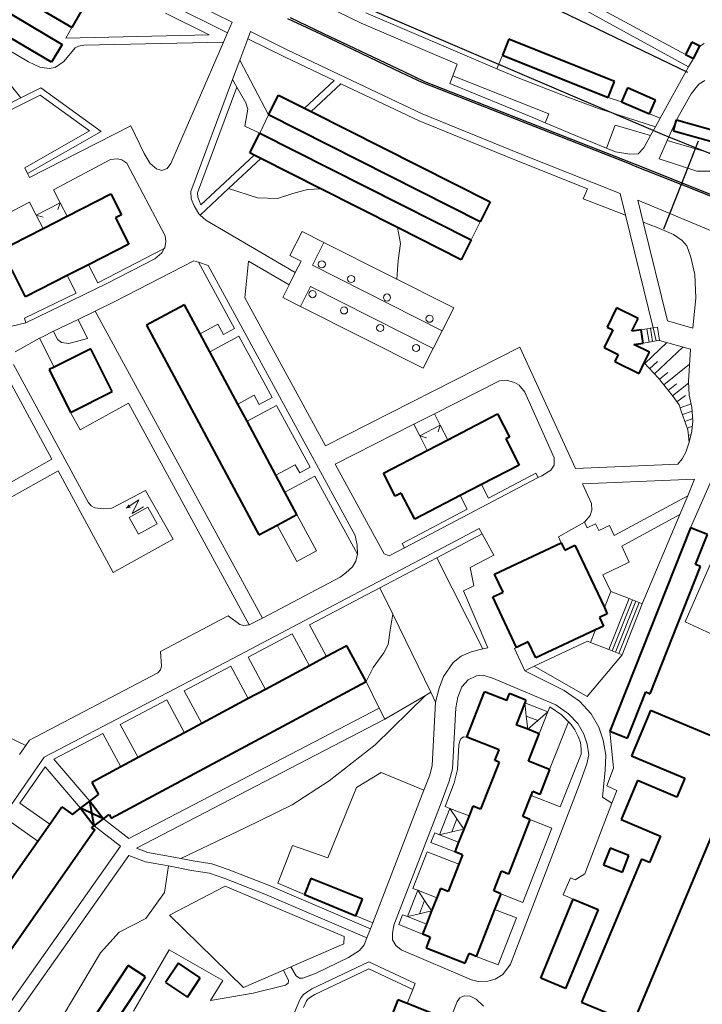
# Model space of a CAD drawing. Extents: x 13 to 4138, y -4831 to -1000.
# Tile 5 of 99: x 1102 to 1293, y -3826 to -3550. Entities that reach past the tile are written whole.
import ezdxf

# ---------------------------------------------------------------- set-up
doc = ezdxf.new("R2010")
doc.units = 0
doc.header["$MEASUREMENT"] = 0
for name, color, linetype in [('11', 7, 'CONTINUOUS'), ('16', 7, 'CONTINUOUS'), ('24', 7, 'CONTINUOUS'), ('25', 7, 'CONTINUOUS'), ('37', 7, 'CONTINUOUS'), ('40', 7, 'CONTINUOUS'), ('6', 7, 'CONTINUOUS'), ('7', 7, 'CONTINUOUS'), ('ГРАНИЦА_РАЙОНА', 5, 'CONTINUOUS'), ('ПЕШЕХОДНЫЕ_ДОРОЖКИ', 3, 'CONTINUOUS'), ('ПЕШЕХОДНЫЕ_ПЕРЕХОДЫ', 1, 'CONTINUOUS'), ('ТРОТУАРЫ', 7, 'CONTINUOUS')]:
    doc.layers.add(name, color=color, linetype=linetype)

msp = doc.modelspace()

# ---------------------------------------------------------------- linework, layer by layer
at = {"layer": '11', "color": 253, "linetype": 'Continuous', "lineweight": 0}
for p, q in [((1101.96, -3571.73), (1107.56, -3568.91)), ((1107.56, -3568.91), (1124.51, -3581.2)), ((1084.19, -3580.68), (1101.96, -3571.73)), ((1124.51, -3581.2), (1103.88, -3592.99)), ((1230.81, -3606.53), (1228.35, -3611.6)), ((1177.45, -3616.01), (1180.88, -3609.22)), ((1180.88, -3609.22), (1187.01, -3612.3)), ((1180.6, -3617.59), (1177.45, -3616.01)), ((1178.99, -3620.78), (1180.6, -3617.59)), ((1177.28, -3624.18), (1178.99, -3620.78)), ((1175.49, -3627.75), (1177.28, -3624.18)), ((1180.45, -3630.25), (1175.49, -3627.75)), ((1220.19, -3637.06), (1217.69, -3642.03)), ((1289.8, -3692.34), (1296.4, -3677.44)), ((1276.33, -3713.67), (1286.84, -3688.61)), ((1202.72, -3709.17), (1218.72, -3700.73)), ((1218.72, -3700.73), (1231.59, -3726.32)), ((1206.32, -3716.56), (1202.72, -3709.17)), ((1216.98, -3738.45), (1206.32, -3716.56)), ((1228.29, -3727.13), (1225.53, -3728.36)), ((1231.59, -3726.32), (1228.29, -3727.13)), ((1223.31, -3730.08), (1220.55, -3734.04)), ((1225.53, -3728.36), (1223.31, -3730.08)), ((1260.86, -3739.65), (1270.67, -3727.98)), ((1245.98, -3731.18), (1260.86, -3739.65)), ((1220.55, -3734.04), (1219.34, -3737.34)), ((1218.34, -3741.25), (1216.98, -3738.45)), ((1219.34, -3737.34), (1218.34, -3741.25)), ((1250.36, -3742.54), (1249.79, -3743.99)), ((1253.69, -3744.82), (1250.36, -3742.54)), ((1255.59, -3746.75), (1253.69, -3744.82)), ((1256.34, -3747.51), (1255.59, -3746.75)), ((1257.44, -3748.97), (1256.34, -3747.51)), ((1258.36, -3750.89), (1257.44, -3748.97)), ((1268.21, -3759.75), (1267.24, -3749.35)), ((1258.95, -3752.56), (1258.36, -3750.89)), ((1259.22, -3754.29), (1258.95, -3752.56)), ((1259.13, -3755.81), (1259.22, -3754.29)), ((1259.13, -3755.81), (1253.31, -3770.61)), ((1266.4, -3764.73), (1268.21, -3759.75)), ((1196.14, -3765.13), (1203.06, -3760.94)), ((1203.06, -3760.94), (1215.08, -3765.88)), ((1188.09, -3784.86), (1196.14, -3765.13)), ((1215.08, -3765.88), (1200.72, -3803.08)), ((1269.18, -3765.98), (1266.4, -3764.73)), ((1267.8, -3769.57), (1269.18, -3765.98)), ((1253.31, -3770.61), (1245.16, -3767.4)), ((1260.17, -3789.39), (1267.8, -3769.57)), ((1250.98, -3776.54), (1244.82, -3774.11)), ((1242.79, -3797.38), (1250.98, -3776.54)), ((1174.05, -3792.03), (1178.18, -3781.4)), ((1178.18, -3781.4), (1188.09, -3784.86)), ((1257.53, -3791.05), (1260.17, -3789.39)), ((1143.7, -3801.01), (1159.27, -3792.84)), ((1159.27, -3792.84), (1192.7, -3806.99)), ((1181.57, -3795.14), (1174.05, -3792.03)), ((1236.63, -3794.95), (1242.79, -3797.38)), ((1241.06, -3801.76), (1234.9, -3799.34)), ((1164.46, -3821.24), (1143.7, -3801.01)), ((1200.72, -3803.08), (1196, -3801.12)), ((1235.88, -3814.94), (1241.06, -3801.76)), ((1192.7, -3806.99), (1192.6, -3808.99)), ((1192.6, -3808.99), (1177.74, -3815.45)), ((1229.72, -3812.52), (1235.88, -3814.94)), ((1177.74, -3815.45), (1175.65, -3816.37)), ((1175.65, -3816.37), (1164.46, -3821.24))]:
    msp.add_line(p, q, dxfattribs=at)
at = {"layer": '16', "color": 253, "linetype": 'Continuous', "lineweight": 0}
for p, q in [((1135.1, -3684.53), (1131.51, -3686.87)), ((1133.19, -3688.33), (1135.1, -3684.53)), ((1137.6, -3686.54), (1132.37, -3689.49)), ((1136.43, -3686.48), (1133.19, -3688.33)), ((1140.22, -3691.19), (1137.6, -3686.54)), ((1132.37, -3689.49), (1135, -3694.14)), ((1135, -3694.14), (1140.22, -3691.19))]:
    msp.add_line(p, q, dxfattribs=at)
msp.add_solid([(1131.51, -3686.87), (1132.83, -3686.65), (1132.26, -3685.73)], dxfattribs=at)
at = {"layer": '24', "color": 253, "linetype": 'Continuous', "lineweight": 0}
for p, q in [((1145.28, -3542.62), (1161.25, -3550.57)), ((1183.97, -3544.14), (1197.46, -3550.85)), ((1260.53, -3544.56), (1288.43, -3559.56)), ((1142.54, -3547.98), (1154.82, -3554.09)), ((1143.81, -3545.49), (1159.97, -3553.52)), ((1198.8, -3547.96), (1235.52, -3563.63)), ((1259.45, -3546.71), (1289.33, -3563.05)), ((1161.25, -3550.57), (1159.97, -3553.52)), ((1197.46, -3550.85), (1224.41, -3562.36)), ((1116.25, -3552.07), (1114.6, -3554.99)), ((1159.97, -3553.52), (1158.83, -3556.13)), ((1166.42, -3553.14), (1165.67, -3555.17)), ((1166.42, -3553.14), (1176.9, -3558.35)), ((1095.15, -3556.33), (1104.14, -3561.62)), ((1114.6, -3554.99), (1154.82, -3554.09)), ((1119.66, -3557.01), (1158.83, -3556.13)), ((1158.83, -3556.13), (1144.05, -3590.19)), ((1165.67, -3555.17), (1163.41, -3561.22)), ((1165.67, -3555.17), (1175.96, -3560.28)), ((1114.04, -3561.54), (1117.23, -3557.77)), ((1117.23, -3557.77), (1118.15, -3557.26)), ((1118.15, -3557.26), (1119.66, -3557.01)), ((1176.9, -3558.35), (1214.57, -3576.23)), ((1293.69, -3556.52), (1292.44, -3557.27)), ((1104.14, -3561.62), (1107.33, -3563.13)), ((1111.61, -3563.22), (1114.04, -3561.54)), ((1163.41, -3561.22), (1161.4, -3566.62)), ((1163.41, -3561.22), (1171.47, -3576.57)), ((1175.96, -3560.28), (1189.88, -3566.89)), ((1237.08, -3559.76), (1235.52, -3563.63)), ((1290.64, -3560.71), (1289.33, -3563.05)), ((1107.33, -3563.13), (1109.93, -3563.55)), ((1109.93, -3563.55), (1111.61, -3563.22)), ((1223.16, -3565.62), (1224.41, -3562.36)), ((1235.52, -3563.63), (1241.51, -3566.19)), ((1289.33, -3563.05), (1281.35, -3577.48)), ((1161.4, -3566.62), (1149.7, -3598.06)), ((1161.4, -3566.62), (1162.61, -3568.74)), ((1189.88, -3566.89), (1181.55, -3574.65)), ((1222.35, -3567.73), (1223.16, -3565.62)), ((1223.16, -3565.62), (1250.12, -3576.29)), ((1241.51, -3566.19), (1255.39, -3571.56)), ((1293.87, -3566.87), (1292.17, -3567.95)), ((1162.61, -3568.74), (1151.59, -3598.36)), ((1162.61, -3568.74), (1165.15, -3573.18)), ((1191.79, -3567.8), (1183.41, -3575.6)), ((1191.79, -3567.8), (1213.7, -3578.2)), ((1245.6, -3577.26), (1222.35, -3567.73)), ((1292.17, -3567.95), (1290.02, -3570.64)), ((1086.51, -3581.5), (1107.39, -3570.98)), ((1107.39, -3570.98), (1121.25, -3581.03)), ((1255.39, -3571.56), (1264.05, -3574.76)), ((1266.74, -3571.68), (1270.45, -3572.84)), ((1290.02, -3570.64), (1285.91, -3577.96)), ((1165.69, -3574.89), (1164.79, -3579.66)), ((1165.15, -3573.18), (1165.69, -3574.89)), ((1264.05, -3574.76), (1280.04, -3579.86)), ((1169.01, -3581.63), (1171.47, -3576.57)), ((1213.7, -3578.2), (1240.6, -3589.18)), ((1214.57, -3576.23), (1241.4, -3587.19)), ((1249.08, -3578.74), (1245.6, -3577.26)), ((1249.08, -3578.74), (1250.12, -3576.29)), ((1278.31, -3576.26), (1281.35, -3577.48)), ((1281.35, -3577.48), (1280.04, -3579.86)), ((1285.91, -3577.96), (1283.34, -3583.7)), ((1121.25, -3581.03), (1103.08, -3591.41)), ((1132.81, -3579.64), (1104.44, -3594.09)), ((1136.6, -3587.35), (1132.81, -3579.64)), ((1164.79, -3579.66), (1169.01, -3581.63)), ((1258.68, -3582.81), (1249.08, -3578.74)), ((1268.75, -3579.43), (1266.31, -3585.91)), ((1268.75, -3579.43), (1278.66, -3582.34)), ((1280.04, -3579.86), (1278.66, -3582.34)), ((1266.31, -3585.91), (1258.68, -3582.81)), ((1278.66, -3582.34), (1276.75, -3585.8)), ((1283.34, -3583.7), (1281.03, -3588.86)), ((1283.34, -3583.7), (1304.31, -3589.85)), ((1268.78, -3586.92), (1266.31, -3585.91)), ((1276.75, -3585.8), (1275.12, -3587.43)), ((1111.16, -3597.56), (1127.17, -3589.02)), ((1127.17, -3589.02), (1129.02, -3588.88)), ((1129.02, -3588.88), (1130.32, -3589.16)), ((1130.32, -3589.16), (1131.68, -3590.11)), ((1138.29, -3590.13), (1136.6, -3587.35)), ((1167.41, -3587.82), (1152.49, -3601.72)), ((1169.28, -3588.76), (1160.25, -3597.18)), ((1240.6, -3589.18), (1260.99, -3597.26)), ((1241.4, -3587.19), (1270.11, -3598.56)), ((1272.81, -3587.6), (1268.78, -3586.92)), ((1275.12, -3587.43), (1272.81, -3587.6)), ((1281.03, -3588.86), (1291.66, -3592.29)), ((1103.08, -3591.41), (1103.88, -3592.99)), ((1131.68, -3590.11), (1142.49, -3610.47)), ((1140.02, -3591.64), (1138.29, -3590.13)), ((1141.54, -3592.11), (1140.02, -3591.64)), ((1143.01, -3591.6), (1141.54, -3592.11)), ((1144.05, -3590.19), (1143.01, -3591.6)), ((1291.66, -3592.29), (1296.73, -3592.29)), ((1103.88, -3592.99), (1104.44, -3594.09)), ((1111.16, -3597.56), (1113.03, -3601.22)), ((1160.25, -3597.18), (1152.25, -3604.63)), ((1259.74, -3600.1), (1260.99, -3597.26)), ((1149.7, -3598.06), (1149.79, -3600.07)), ((1149.79, -3600.07), (1150.59, -3602.02)), ((1151.59, -3598.36), (1151.65, -3599.66)), ((1151.65, -3599.66), (1152.49, -3601.72)), ((1271.62, -3604.7), (1259.74, -3600.1)), ((1270.11, -3598.56), (1271.62, -3604.7)), ((1275.06, -3600.45), (1276.58, -3606.61)), ((1275.06, -3600.45), (1314.36, -3616.81)), ((1104.44, -3600.99), (1093.93, -3606.51)), ((1104.44, -3600.99), (1106.3, -3604.65)), ((1150.59, -3602.02), (1151.92, -3604.33)), ((1151.92, -3604.33), (1152.25, -3604.63)), ((1152.25, -3604.63), (1153.88, -3606.11)), ((1153.88, -3606.11), (1178.99, -3620.78)), ((1271.62, -3604.7), (1279.38, -3636.24)), ((1276.58, -3606.61), (1283.39, -3634.28)), ((1280.48, -3608.12), (1276.58, -3606.61)), ((1285.05, -3610.05), (1280.48, -3608.12)), ((1142.49, -3610.47), (1142.7, -3612.04)), ((1287.49, -3611.78), (1285.05, -3610.05)), ((1142.23, -3614.03), (1123.55, -3623.63)), ((1142.23, -3614.03), (1141.54, -3615.25)), ((1142.36, -3613.81), (1142.23, -3614.03)), ((1142.7, -3612.04), (1142.36, -3613.81)), ((1288.81, -3613.3), (1287.49, -3611.78)), ((1289.93, -3616.45), (1288.81, -3613.3)), ((1139.62, -3616.89), (1126.08, -3623.85)), ((1141.54, -3615.25), (1139.62, -3616.89)), ((1291.05, -3621.32), (1289.93, -3616.45)), ((1123.55, -3623.63), (1120.98, -3618.58)), ((1150.55, -3617.47), (1128.54, -3628.79)), ((1151.83, -3617.89), (1150.55, -3617.47)), ((1151.83, -3617.89), (1161.96, -3636.46)), ((1154.54, -3618.75), (1151.83, -3617.89)), ((1154.54, -3618.75), (1195.81, -3694.48)), ((1165.88, -3617.52), (1164.81, -3627.89)), ((1165.88, -3617.52), (1177.28, -3624.18)), ((1117.5, -3626.52), (1115.01, -3621.62)), ((1291.36, -3627.81), (1291.05, -3621.32)), ((1126.08, -3623.85), (1103.43, -3634.85)), ((1117.5, -3626.52), (1102.98, -3633.57)), ((1164.81, -3627.89), (1187.41, -3669.38)), ((1290.5, -3636.31), (1291.36, -3627.81)), ((1128.54, -3628.79), (1122.82, -3631.57)), ((1103.43, -3634.85), (1102.98, -3633.57)), ((1122.82, -3631.57), (1118.05, -3633.89)), ((1122.82, -3631.57), (1169.74, -3717.64)), ((1103.43, -3634.85), (1099.12, -3635.88)), ((1118.05, -3633.89), (1111.14, -3637.24)), ((1120.66, -3639.27), (1118.05, -3633.89)), ((1157.28, -3635.23), (1152.27, -3637.91)), ((1158.83, -3638.13), (1157.28, -3635.23)), ((1161.96, -3636.46), (1158.83, -3638.13)), ((1283.39, -3634.28), (1290.5, -3636.31)), ((1107.27, -3639.18), (1100.41, -3643.03)), ((1108.06, -3638.74), (1107.27, -3639.18)), ((1107.27, -3639.18), (1111.32, -3647.28)), ((1111.14, -3637.24), (1108.06, -3638.74)), ((1112.27, -3639.57), (1111.14, -3637.24)), ((1115.48, -3640.61), (1120.66, -3639.27)), ((1163.14, -3638.63), (1154.99, -3642.99)), ((1163.14, -3638.63), (1172.51, -3655.81)), ((1112.27, -3639.57), (1113.4, -3640.36)), ((1113.4, -3640.36), (1115.48, -3640.61)), ((1187.41, -3669.38), (1241.94, -3641.7)), ((1241.94, -3641.7), (1257.56, -3675.7)), ((1281.18, -3639.79), (1289.85, -3642.27)), ((1289.31, -3651.28), (1289.85, -3642.27)), ((1095.39, -3644.91), (1110.7, -3673.11)), ((1099.95, -3646.57), (1120.9, -3685.16)), ((1217.99, -3660.38), (1236.27, -3651.09)), ((1236.27, -3651.09), (1238.27, -3650.91)), ((1238.27, -3650.91), (1240.46, -3651.57)), ((1240.46, -3651.57), (1241.79, -3652.33)), ((1241.79, -3652.33), (1243.41, -3654.33)), ((1289.44, -3655.14), (1289.31, -3651.28)), ((1167.49, -3655.16), (1162.85, -3657.65)), ((1168.88, -3657.76), (1167.49, -3655.16)), ((1172.51, -3655.81), (1168.88, -3657.76)), ((1243.41, -3654.33), (1251.6, -3672.68)), ((1290.25, -3658.52), (1289.44, -3655.14)), ((1118.61, -3664.82), (1132.19, -3657.41)), ((1132.19, -3657.41), (1166.07, -3719.58)), ((1173.71, -3658.03), (1165.44, -3662.47)), ((1173.71, -3658.03), (1183.15, -3675.34)), ((1290.53, -3662.31), (1290.25, -3658.52)), ((1115.96, -3659.96), (1118.61, -3664.82)), ((1212.21, -3663.31), (1217.99, -3660.38)), ((1217.99, -3660.38), (1219.64, -3663.57)), ((1190.2, -3674.48), (1212.21, -3663.31)), ((1212.21, -3663.31), (1213.89, -3666.55)), ((1290.25, -3665.28), (1290.53, -3662.31)), ((1289.51, -3668.33), (1290.25, -3665.28)), ((1288.56, -3671.1), (1289.51, -3668.33)), ((1287.54, -3673), (1288.56, -3671.1)), ((1110.7, -3673.11), (1032.88, -3716.63)), ((1178.99, -3674.64), (1173.54, -3677.57)), ((1180.21, -3676.92), (1178.99, -3674.64)), ((1190.2, -3674.48), (1203.88, -3699.6)), ((1251.6, -3674.77), (1250.65, -3676.2)), ((1251.6, -3672.68), (1251.6, -3674.77)), ((1286.3, -3674.5), (1257.56, -3675.7)), ((1286.3, -3674.5), (1287.54, -3673)), ((1112.48, -3676.39), (1034.27, -3720.14)), ((1112.48, -3676.39), (1127.93, -3704.86)), ((1184.5, -3677.83), (1176.09, -3682.34)), ((1183.15, -3675.34), (1180.21, -3676.92)), ((1184.5, -3677.83), (1196.42, -3699.7)), ((1246.5, -3677.04), (1233.16, -3684.03)), ((1247.14, -3678.26), (1246.5, -3677.04)), ((1248.17, -3677.72), (1247.14, -3678.26)), ((1250.65, -3676.2), (1248.17, -3677.72)), ((1247.14, -3678.26), (1209.57, -3697.93)), ((1233.16, -3684.03), (1231.19, -3680.24)), ((1291, -3678.69), (1259.54, -3680)), ((1259.54, -3680), (1262.08, -3685.52)), ((1289.05, -3683.33), (1291, -3678.69)), ((1136.97, -3681.84), (1127.52, -3686.81)), ((1144.68, -3695.5), (1136.97, -3681.84)), ((1227.24, -3687.12), (1225.26, -3683.31)), ((1268.43, -3694.52), (1289.05, -3683.33)), ((1286.84, -3688.61), (1289.05, -3683.33)), ((1121.71, -3686.14), (1120.9, -3685.16)), ((1122.71, -3686.72), (1121.71, -3686.14)), ((1262.08, -3685.52), (1262.17, -3687.39)), ((1125.19, -3687.05), (1122.71, -3686.72)), ((1127.52, -3686.81), (1125.19, -3687.05)), ((1184.94, -3698.84), (1179.45, -3688.6)), ((1227.24, -3687.12), (1208.93, -3696.71)), ((1261.73, -3688.91), (1260.14, -3690.74)), ((1262.17, -3687.39), (1261.73, -3688.91)), ((1270.54, -3697.45), (1286.84, -3688.61)), ((1173.92, -3691.56), (1179.41, -3701.81)), ((1260.14, -3690.74), (1252.81, -3694.89)), ((1260.14, -3690.74), (1260.88, -3692.32)), ((1260.88, -3692.32), (1263.22, -3691.22)), ((1263.22, -3691.22), (1264.11, -3693.11)), ((1264.11, -3693.11), (1267.1, -3691.7)), ((1267.1, -3691.7), (1268.43, -3694.52)), ((1288.35, -3718.75), (1300.92, -3689.74)), ((1230.57, -3692.53), (1161.42, -3728.97)), ((1196.38, -3697.21), (1195.81, -3694.48)), ((1231.4, -3694.05), (1218.72, -3700.73)), ((1230.57, -3692.53), (1231.4, -3694.05)), ((1231.4, -3694.05), (1234.67, -3700.02)), ((1127.93, -3704.86), (1144.68, -3695.5)), ((1196.42, -3699.7), (1196.38, -3697.21)), ((1209.57, -3697.93), (1208.93, -3696.71)), ((1252.81, -3694.89), (1253.59, -3696.54)), ((1179.41, -3701.81), (1184.94, -3698.84)), ((1195.96, -3701.72), (1196.42, -3699.7)), ((1205.32, -3700.16), (1203.88, -3699.6)), ((1209.57, -3697.93), (1205.32, -3700.16)), ((1234.67, -3700.02), (1228.01, -3703.44)), ((1270.54, -3697.45), (1272.68, -3702.01)), ((1195, -3703.28), (1195.96, -3701.72)), ((1272.68, -3702.01), (1265.29, -3705.49)), ((1191.57, -3706.14), (1193.13, -3705)), ((1193.13, -3705), (1195, -3703.28)), ((1228.01, -3703.44), (1229.05, -3708.58)), ((1267.49, -3710.18), (1265.29, -3705.49)), ((1191.57, -3706.14), (1169.74, -3717.64)), ((1202.72, -3709.17), (1182.99, -3719.56)), ((1229.05, -3708.58), (1226.2, -3710.01)), ((1226.2, -3710.01), (1232.96, -3725.98)), ((1156.24, -3719.11), (1141.16, -3727.01)), ((1160.13, -3717.06), (1156.24, -3719.11)), ((1160.13, -3717.06), (1163.4, -3719.48)), ((1169.74, -3717.64), (1166.07, -3719.58)), ((1299.72, -3723.95), (1288.35, -3718.75)), ((1103.35, -3753.41), (1034.27, -3720.14)), ((1163.4, -3719.48), (1164.55, -3719.71)), ((1164.55, -3719.71), (1166.07, -3719.58)), ((1178.15, -3722.11), (1165.78, -3728.64)), ((1178.15, -3722.11), (1182.93, -3731.04)), ((1182.99, -3719.56), (1187.76, -3728.45)), ((1260.94, -3724.13), (1245.98, -3731.18)), ((1261.83, -3724.48), (1260.94, -3724.13)), ((1141.16, -3727.01), (1141.49, -3731.16)), ((1232.96, -3725.98), (1231.59, -3726.32)), ((1240.43, -3726.16), (1241.06, -3725.87)), ((1243.37, -3732.41), (1240.43, -3726.16)), ((1161.42, -3728.97), (1108.58, -3756.66)), ((1165.78, -3728.64), (1170.6, -3737.64)), ((1140.42, -3733.04), (1104.4, -3751.91)), ((1141.2, -3732.2), (1140.42, -3733.04)), ((1141.49, -3731.16), (1141.2, -3732.2)), ((1160.93, -3731.18), (1147.81, -3738.06)), ((1160.93, -3731.18), (1165.78, -3740.23)), ((1245.98, -3731.18), (1243.37, -3732.41)), ((1243.37, -3732.41), (1254.37, -3737.94)), ((1225.69, -3736.95), (1227.44, -3734.98)), ((1227.44, -3734.98), (1229.82, -3733.84)), ((1229.82, -3733.84), (1231.73, -3733.65)), ((1231.73, -3733.65), (1234.58, -3734.6)), ((1234.58, -3734.6), (1252.11, -3742.02)), ((1147.81, -3738.06), (1152.72, -3747.23)), ((1225.69, -3736.95), (1224.54, -3739.83)), ((1254.37, -3737.94), (1258.69, -3740.98)), ((1142.96, -3740.6), (1129.87, -3747.46)), ((1142.96, -3740.6), (1147.9, -3749.81)), ((1218.34, -3741.25), (1217.35, -3759.03)), ((1224.54, -3739.83), (1224.03, -3742.8)), ((1258.69, -3740.98), (1261.95, -3744.47)), ((1132.31, -3779.43), (1202.55, -3742.93)), ((1202.55, -3742.93), (1204.13, -3745.97)), ((1224.03, -3742.8), (1223.07, -3759.9)), ((1252.11, -3742.02), (1255.63, -3744.49)), ((1134.43, -3782.19), (1204.13, -3745.97)), ((1255.59, -3746.75), (1250.32, -3760.14)), ((1255.63, -3744.49), (1258.2, -3747.25)), ((1261.95, -3744.47), (1264.16, -3748.28)), ((1129.87, -3747.46), (1134.87, -3756.8)), ((1258.2, -3747.25), (1259.91, -3750.2)), ((1264.16, -3748.28), (1265.38, -3751.94)), ((1104.4, -3751.91), (1103.35, -3753.41)), ((1125.02, -3750), (1111.29, -3757.19)), ((1125.02, -3750), (1130.05, -3759.38)), ((1225.1, -3752.1), (1224.86, -3753.28)), ((1225.55, -3751.4), (1225.1, -3752.1)), ((1226.16, -3750.98), (1225.55, -3751.4)), ((1227.09, -3751.01), (1226.16, -3750.98)), ((1259.91, -3750.2), (1260.87, -3753.05)), ((1265.38, -3751.94), (1266.06, -3756.14)), ((1103.35, -3753.41), (1101.61, -3755.92)), ((1224.86, -3753.28), (1224.48, -3760.12)), ((1260.87, -3753.05), (1261.34, -3756)), ((1108.58, -3756.66), (1037.4, -3858.95)), ((1121.36, -3768.96), (1111.29, -3757.19)), ((1261.34, -3756), (1260.77, -3758.57)), ((1266.06, -3756.14), (1265.88, -3760.27)), ((1108.82, -3759.35), (1101.73, -3769.54)), ((1118.73, -3770.96), (1108.82, -3759.35)), ((1217.35, -3759.03), (1216.68, -3761.7)), ((1223.07, -3759.9), (1222.19, -3763.43)), ((1224.48, -3760.12), (1223.54, -3763.86)), ((1260.77, -3758.57), (1258.58, -3764.56)), ((1265.88, -3760.27), (1265.16, -3767.87)), ((1216.68, -3761.7), (1215.08, -3765.88)), ((1222.19, -3763.43), (1219.58, -3770.23)), ((1223.54, -3763.86), (1221, -3770.5)), ((1258.58, -3764.56), (1239.35, -3814.74)), ((1265.16, -3767.87), (1267.8, -3769.57)), ((1101.73, -3769.54), (1110.12, -3775.41)), ((1219.58, -3770.23), (1206.61, -3803.82)), ((1221, -3770.5), (1222.35, -3771.03)), ((1098.39, -3774.34), (1106.78, -3780.2)), ((1125.15, -3773.94), (1132.31, -3779.43)), ((1122.53, -3775.94), (1129.96, -3781.64)), ((1218.1, -3777.88), (1217.04, -3780.57)), ((1219.45, -3778.41), (1218.1, -3777.88)), ((1039.71, -3909.38), (1129.96, -3781.64)), ((1134.43, -3782.19), (1137.66, -3783.4)), ((1217.04, -3780.57), (1223.75, -3783.21)), ((1044.99, -3907.85), (1132.3, -3784.28)), ((1132.3, -3784.28), (1136.94, -3786.01)), ((1137.66, -3783.4), (1143.91, -3784.53)), ((1143.91, -3784.53), (1146.91, -3785.11)), ((1146.91, -3785.11), (1150.34, -3785.78)), ((1216, -3783.21), (1211.97, -3793.47)), ((1216, -3783.21), (1224.88, -3786.7)), ((1136.94, -3786.01), (1143.42, -3787.18)), ((1143.42, -3787.18), (1149.89, -3788.44)), ((1149.89, -3788.44), (1154.93, -3789.16)), ((1150.34, -3785.78), (1155.58, -3786.53)), ((1155.58, -3786.53), (1160.19, -3788.16)), ((1160.19, -3788.16), (1171.43, -3792.59)), ((1154.93, -3789.16), (1159.25, -3790.69)), ((1159.25, -3790.69), (1170.4, -3795.09)), ((1256.14, -3790.47), (1254.15, -3795.3)), ((1257.53, -3791.05), (1256.14, -3790.47)), ((1171.43, -3792.59), (1200.04, -3804.85)), ((1211.97, -3793.47), (1213.32, -3794)), ((1170.4, -3795.09), (1199.06, -3807.37)), ((1254.15, -3795.3), (1256.97, -3796.47)), ((1207.98, -3803.62), (1209.07, -3800.85)), ((1209.07, -3800.85), (1210.42, -3801.38)), ((1200.04, -3804.85), (1199.06, -3807.37)), ((1200.72, -3803.08), (1200.04, -3804.85)), ((1206.23, -3806.11), (1206.61, -3803.82)), ((1214.68, -3806.26), (1207.98, -3803.62)), ((1199.06, -3807.37), (1198.32, -3809.31)), ((1206.29, -3807.91), (1206.23, -3806.11)), ((1198.32, -3809.31), (1197.02, -3810.91)), ((1207.16, -3809.5), (1206.29, -3807.91)), ((1208.68, -3810.65), (1207.16, -3809.5)), ((1143.6, -3810.7), (1133.55, -3827.94)), ((1158.7, -3819.29), (1143.6, -3810.7)), ((1193.91, -3812.87), (1184.85, -3817.2)), ((1197.02, -3810.91), (1193.91, -3812.87)), ((1228.39, -3819.11), (1208.68, -3810.65)), ((1179.2, -3817.99), (1177.74, -3815.45)), ((1199.62, -3814.04), (1183.58, -3821.63)), ((1199.63, -3816.04), (1184.47, -3823.21)), ((1212.61, -3820.13), (1199.62, -3814.04)), ((1211.95, -3821.81), (1199.63, -3816.04)), ((1239.35, -3814.74), (1237.16, -3817.59)), ((1175.65, -3816.37), (1177.1, -3819.3)), ((1180.16, -3818.64), (1179.2, -3817.99)), ((1181.13, -3818.6), (1180.16, -3818.64)), ((1184.85, -3817.2), (1181.13, -3818.6)), ((1237.16, -3817.59), (1235.06, -3818.92)), ((1155.15, -3824.93), (1158.7, -3819.29)), ((1176.27, -3820.57), (1167.12, -3822.8)), ((1176.97, -3820.04), (1176.27, -3820.57)), ((1177.1, -3819.3), (1176.97, -3820.04)), ((1212.61, -3820.13), (1211.95, -3821.81)), ((1230.3, -3819.59), (1228.39, -3819.11)), ((1232.97, -3819.49), (1230.3, -3819.59)), ((1235.06, -3818.92), (1232.97, -3819.49)), ((1167.12, -3822.8), (1155.15, -3824.93)), ((1180.61, -3824.03), (1180.2, -3824.88)), ((1181.3, -3823.22), (1180.61, -3824.03)), ((1182.21, -3822.53), (1181.3, -3823.22)), ((1183.58, -3821.63), (1182.21, -3822.53)), ((1183.25, -3824), (1182.54, -3824.54)), ((1184.47, -3823.21), (1183.25, -3824)), ((1211.95, -3821.81), (1210.38, -3825.77)), ((1225.1, -3824.16), (1224.37, -3825.18)), ((1226.37, -3823.56), (1225.1, -3824.16)), ((1228, -3823.66), (1226.37, -3823.56)), ((1229.72, -3824.56), (1228, -3823.66)), ((1167.2, -3855.89), (1180.2, -3824.88)), ((1182.13, -3825.02), (1181.27, -3826.84)), ((1182.54, -3824.54), (1182.13, -3825.02)), ((1224.37, -3825.18), (1222.29, -3830.47)), ((1231.78, -3826.53), (1229.72, -3824.56))]:
    msp.add_line(p, q, dxfattribs=at)
at = {"layer": '25', "color": 253, "linetype": 'Continuous', "lineweight": 0}
for p, q in [((1267.49, -3710.18), (1265.69, -3714.73)), ((1267.49, -3710.18), (1272.61, -3712.2)), ((1266.95, -3726.51), (1272.61, -3712.2)), ((1267.88, -3726.88), (1273.54, -3712.57)), ((1268.81, -3727.24), (1274.47, -3712.94)), ((1269.74, -3727.61), (1275.4, -3713.3)), ((1270.67, -3727.98), (1276.33, -3713.67)), ((1272.61, -3712.2), (1273.54, -3712.57)), ((1273.54, -3712.57), (1274.47, -3712.94)), ((1274.47, -3712.94), (1275.4, -3713.3)), ((1275.4, -3713.3), (1276.33, -3713.67)), ((1263.22, -3720.97), (1261.83, -3724.48)), ((1261.83, -3724.48), (1266.95, -3726.51)), ((1266.95, -3726.51), (1267.88, -3726.88)), ((1267.88, -3726.88), (1268.81, -3727.24)), ((1268.81, -3727.24), (1269.74, -3727.61)), ((1269.74, -3727.61), (1270.67, -3727.98))]:
    msp.add_line(p, q, dxfattribs=at)
at = {"layer": '37', "color": 253, "linetype": 'Continuous', "lineweight": 0}
for p, q in [((1283.23, -3640.38), (1277.01, -3646.27)), ((1287.7, -3641.66), (1279.76, -3649.18)), ((1280.88, -3650.36), (1276.85, -3646.1)), ((1280.56, -3645.66), (1278.38, -3647.72)), ((1289.6, -3646.48), (1282.35, -3652.22)), ((1284.94, -3655.49), (1280.88, -3650.36)), ((1283.46, -3648.79), (1281.11, -3650.65)), ((1285.94, -3651.92), (1283.59, -3653.79)), ((1289.32, -3651.8), (1284.83, -3655.35)), ((1286.64, -3657.9), (1284.94, -3655.49)), ((1288.44, -3655.26), (1285.99, -3656.98)), ((1287.25, -3659.6), (1286.64, -3657.9)), ((1290.03, -3657.6), (1286.94, -3658.73)), ((1289.1, -3664.83), (1287.25, -3659.6)), ((1290.34, -3659.65), (1287.61, -3660.61)), ((1290.48, -3661.72), (1288.28, -3662.49)), ((1290.38, -3663.87), (1288.94, -3664.38)), ((1289.51, -3668.33), (1289.1, -3664.83)), ((1290.02, -3666.26), (1289.28, -3666.34))]:
    msp.add_line(p, q, dxfattribs=at)
at = {"layer": '40', "color": 253, "linetype": 'Continuous', "lineweight": 0}
for p, q in [((1088.6, -3555.05), (1101.96, -3571.73)), ((1160.25, -3597.18), (1168.35, -3599.83)), ((1178.31, -3598.59), (1182.36, -3597.5)), ((1182.36, -3597.5), (1186.14, -3597.28)), ((1168.35, -3599.83), (1173.95, -3599.99)), ((1173.95, -3599.99), (1178.31, -3598.59)), ((1207.68, -3608.16), (1208.5, -3612.58)), ((1208.5, -3612.58), (1207.88, -3617.4)), ((1207.88, -3617.4), (1207.46, -3622.59)), ((1205.64, -3721.08), (1206.32, -3716.56)), ((1205, -3725.03), (1205.64, -3721.08)), ((1200.81, -3731.54), (1203.79, -3727.44)), ((1203.79, -3727.44), (1205, -3725.03)), ((1198.83, -3735.41), (1200.81, -3731.54)), ((1202.55, -3742.93), (1198.83, -3735.41)), ((1215.47, -3739.33), (1216.98, -3738.45)), ((1215.47, -3739.33), (1201.36, -3753.16)), ((1204.13, -3745.97), (1215.47, -3739.33)), ((1201.36, -3753.16), (1188.49, -3763.3)), ((1188.49, -3763.3), (1178.15, -3769.99)), ((1178.15, -3769.99), (1164.92, -3776.51)), ((1164.92, -3776.51), (1146.91, -3785.11)), ((1143.42, -3787.18), (1142.3, -3794.66)), ((1142.3, -3794.66), (1137.04, -3801.9)), ((1137.04, -3801.9), (1129.61, -3805.7)), ((1129.61, -3805.7), (1124.35, -3811.5)), ((1124.35, -3811.5), (1113.83, -3829.07))]:
    msp.add_line(p, q, dxfattribs=at)
at = {"layer": '6', "color": 253, "linetype": 'Continuous', "lineweight": 40}
for p, q in [((1116.25, -3552.07), (1071.23, -3525.54)), ((1068.58, -3530.24), (1113.6, -3556.76)), ((1119.22, -3547.02), (1116.25, -3552.07)), ((1110.63, -3561.8), (1099.17, -3555.05)), ((1238.87, -3555.3), (1237.08, -3559.76)), ((1268.53, -3567.22), (1238.87, -3555.3)), ((1290.23, -3556.12), (1288.43, -3559.56)), ((1292.44, -3557.27), (1290.23, -3556.12)), ((1113.6, -3556.76), (1110.63, -3561.8)), ((1290.64, -3560.71), (1292.44, -3557.27)), ((1237.08, -3559.76), (1266.74, -3571.68)), ((1288.43, -3559.56), (1290.64, -3560.71)), ((1266.74, -3571.68), (1268.53, -3567.22)), ((1272.14, -3568.97), (1270.45, -3572.84)), ((1280, -3572.39), (1272.14, -3568.97)), ((1171.47, -3576.57), (1174.29, -3570.99)), ((1174.29, -3570.99), (1181.55, -3574.65)), ((1270.45, -3572.84), (1278.31, -3576.26)), ((1278.31, -3576.26), (1280, -3572.39)), ((1181.55, -3574.65), (1183.41, -3575.6)), ((1183.41, -3575.6), (1233.63, -3600.95)), ((1230.81, -3606.53), (1171.47, -3576.57)), ((1285.06, -3580.99), (1285.91, -3577.96)), ((1285.91, -3577.96), (1301.69, -3582.36)), ((1285.06, -3580.99), (1302.02, -3585.72)), ((1166.19, -3587.21), (1169.01, -3581.63)), ((1169.01, -3581.63), (1228.35, -3611.6)), ((1167.41, -3587.82), (1166.19, -3587.21)), ((1169.28, -3588.76), (1167.41, -3587.82)), ((1186.14, -3597.28), (1169.28, -3588.76)), ((1207.68, -3608.16), (1186.14, -3597.28)), ((1114.95, -3604.98), (1127.22, -3598.72)), ((1127.22, -3598.72), (1130.19, -3604.55)), ((1233.63, -3600.95), (1230.81, -3606.53)), ((1108.22, -3608.41), (1114.95, -3604.98)), ((1130.19, -3604.55), (1128.55, -3605.39)), ((1128.55, -3605.39), (1132.32, -3612.79)), ((1095.01, -3615.15), (1108.22, -3608.41)), ((1225.53, -3617.18), (1207.68, -3608.16)), ((1228.35, -3611.6), (1225.53, -3617.18)), ((1132.32, -3612.79), (1120.98, -3618.58)), ((1103.32, -3627.58), (1099.43, -3619.94)), ((1120.98, -3618.58), (1115.01, -3621.62)), ((1115.01, -3621.62), (1103.32, -3627.58)), ((1147.9, -3629.78), (1137.22, -3635.51)), ((1152.27, -3637.91), (1147.9, -3629.78)), ((1269.09, -3630.66), (1266.45, -3636.03)), ((1275.14, -3633.63), (1269.09, -3630.66)), ((1273.39, -3637.19), (1275.14, -3633.63)), ((1137.22, -3635.51), (1168.76, -3694.33)), ((1266.45, -3636.03), (1268.04, -3636.82)), ((1154.99, -3642.99), (1152.27, -3637.91)), ((1268.04, -3636.82), (1265.59, -3641.8)), ((1275.99, -3636.78), (1273.39, -3637.19)), ((1276.58, -3640.52), (1275.99, -3636.78)), ((1265.59, -3641.8), (1269.56, -3643.75)), ((1273.98, -3640.93), (1276.58, -3640.52)), ((1278.34, -3643.07), (1273.98, -3640.93)), ((1121.61, -3642.14), (1111.32, -3647.28)), ((1127.6, -3654.13), (1121.61, -3642.14)), ((1162.85, -3657.65), (1154.99, -3642.99)), ((1269.56, -3643.75), (1268.6, -3645.69)), ((1276.85, -3646.1), (1278.34, -3643.07)), ((1111.32, -3647.28), (1109.96, -3647.96)), ((1268.6, -3645.69), (1275.4, -3649.04)), ((1275.4, -3649.04), (1276.85, -3646.1)), ((1109.96, -3647.96), (1115.96, -3659.96)), ((1115.96, -3659.96), (1127.6, -3654.13)), ((1165.44, -3662.47), (1162.85, -3657.65)), ((1221.77, -3667.66), (1235.72, -3660.42)), ((1235.72, -3660.42), (1239.08, -3666.89)), ((1173.54, -3677.57), (1165.44, -3662.47)), ((1239.08, -3666.89), (1238.03, -3667.43)), ((1216.02, -3670.64), (1221.77, -3667.66)), ((1238.03, -3667.43), (1241.82, -3674.73)), ((1203.7, -3677.03), (1216.02, -3670.64)), ((1241.82, -3674.73), (1231.19, -3680.24)), ((1176.09, -3682.34), (1173.54, -3677.57)), ((1207.04, -3683.45), (1203.7, -3677.03)), ((1231.19, -3680.24), (1225.26, -3683.31)), ((1179.45, -3688.6), (1176.09, -3682.34)), ((1208.7, -3682.59), (1207.04, -3683.45)), ((1212.5, -3689.93), (1208.7, -3682.59)), ((1225.26, -3683.31), (1212.5, -3689.93)), ((1173.92, -3691.56), (1179.45, -3688.6)), ((1168.76, -3694.33), (1173.92, -3691.56)), ((1289.8, -3692.34), (1267.24, -3749.35)), ((1294.57, -3694.23), (1289.8, -3692.34)), ((1291.22, -3702.67), (1294.57, -3694.23)), ((1234.9, -3705.35), (1253.59, -3696.54)), ((1253.59, -3696.54), (1254.55, -3698.57)), ((1254.55, -3698.57), (1257.44, -3697.21)), ((1257.44, -3697.21), (1265.69, -3714.73)), ((1292.63, -3703.22), (1291.22, -3702.67)), ((1237.28, -3710.38), (1234.9, -3705.35)), ((1278.51, -3738.86), (1292.63, -3703.22)), ((1234.4, -3711.74), (1237.28, -3710.38)), ((1241.06, -3725.87), (1234.4, -3711.74)), ((1266.51, -3716.47), (1264.32, -3717.5)), ((1265.69, -3714.73), (1266.51, -3716.47)), ((1264.32, -3717.5), (1265.45, -3719.92)), ((1263.22, -3720.97), (1246.48, -3728.85)), ((1265.45, -3719.92), (1263.22, -3720.97)), ((1244.35, -3724.32), (1241.06, -3725.87)), ((1246.48, -3728.85), (1244.35, -3724.32)), ((1193.46, -3725.4), (1187.76, -3728.45)), ((1198.83, -3735.41), (1193.46, -3725.4)), ((1187.76, -3728.45), (1182.93, -3731.04)), ((1182.93, -3731.04), (1170.6, -3737.64)), ((1127.32, -3773.73), (1198.83, -3735.41)), ((1170.6, -3737.64), (1165.78, -3740.23)), ((1227.09, -3751.01), (1232.08, -3738.33)), ((1238.33, -3740.79), (1232.08, -3738.33)), ((1272.18, -3751.3), (1277.3, -3738.38)), ((1277.3, -3738.38), (1278.51, -3738.86)), ((1165.78, -3740.23), (1152.72, -3747.23)), ((1238.33, -3740.79), (1239.09, -3738.85)), ((1243.69, -3740.66), (1239.09, -3738.85)), ((1243.37, -3741.46), (1240.97, -3747.59)), ((1243.69, -3740.66), (1243.37, -3741.46)), ((1278.62, -3743.55), (1273.3, -3756.25)), ((1308.97, -3756.26), (1278.62, -3743.55)), ((1152.72, -3747.23), (1147.9, -3749.81)), ((1244.17, -3748.85), (1240.97, -3747.59)), ((1247.38, -3750.11), (1244.17, -3748.85)), ((1267.24, -3749.35), (1272.18, -3751.3)), ((1147.9, -3749.81), (1134.87, -3756.8)), ((1236.14, -3754.56), (1227.09, -3751.01)), ((1244.36, -3757.8), (1247.38, -3750.11)), ((1234.94, -3757.61), (1236.14, -3754.56)), ((1134.87, -3756.8), (1130.05, -3759.38)), ((1236.13, -3758.08), (1234.94, -3757.61)), ((1250.32, -3760.14), (1244.36, -3757.8)), ((1273.3, -3756.25), (1288.26, -3762.52)), ((1130.05, -3759.38), (1121.95, -3763.72)), ((1236.13, -3758.08), (1230.96, -3771.23)), ((1250.32, -3760.14), (1247.59, -3767.09)), ((1302.28, -3763.02), (1265.68, -3850.37)), ((1274.97, -3763.25), (1270.4, -3774.18)), ((1286.02, -3767.88), (1274.97, -3763.25)), ((1288.26, -3762.52), (1286.02, -3767.88)), ((1121.95, -3763.72), (1123.77, -3767.12)), ((1245.16, -3767.4), (1245.59, -3766.31)), ((1247.59, -3767.09), (1245.59, -3766.31)), ((1118.73, -3770.96), (1121.36, -3768.96)), ((1121.36, -3768.96), (1123.77, -3767.12)), ((1122.53, -3775.94), (1121.36, -3768.96)), ((1121.36, -3768.96), (1125.15, -3773.94)), ((1242.83, -3773.33), (1245.16, -3767.4)), ((1110.12, -3775.41), (1113.47, -3770.62)), ((1113.47, -3770.62), (1116.45, -3772.7)), ((1116.45, -3772.7), (1118.73, -3770.96)), ((1118.73, -3770.96), (1122.53, -3775.94)), ((1125.15, -3773.94), (1118.73, -3770.96)), ((1228.8, -3770.37), (1227.71, -3773.14)), ((1230.96, -3771.23), (1228.8, -3770.37)), ((1122.53, -3775.94), (1125.15, -3773.94)), ((1125.15, -3773.94), (1126.77, -3772.71)), ((1126.77, -3772.71), (1127.32, -3773.73)), ((1227.71, -3773.14), (1226.26, -3776.83)), ((1244.82, -3774.11), (1238.8, -3789.43)), ((1244.82, -3774.11), (1242.83, -3773.33)), ((1270.4, -3774.18), (1281.44, -3778.8)), ((1122.71, -3777.07), (1076, -3843.94)), ((1106.78, -3780.2), (1110.12, -3775.41)), ((1121.84, -3776.46), (1122.53, -3775.94)), ((1121.84, -3776.46), (1122.71, -3777.07)), ((1226.26, -3776.83), (1224.81, -3780.52)), ((1281.44, -3778.8), (1278.34, -3786.21)), ((1098.18, -3792.5), (1106.78, -3780.2)), ((1224.81, -3780.52), (1223.75, -3783.21)), ((1267.3, -3782.14), (1265.47, -3786.83)), ((1272.59, -3784.2), (1267.3, -3782.14)), ((1225.92, -3784.07), (1223.75, -3783.21)), ((1225.92, -3784.07), (1224.88, -3786.7)), ((1276.09, -3785.26), (1259.3, -3825.34)), ((1270.76, -3788.89), (1272.59, -3784.2)), ((1278.34, -3786.21), (1276.09, -3785.26)), ((1224.88, -3786.7), (1221.86, -3794.38)), ((1265.47, -3786.83), (1270.76, -3788.89)), ((1183.36, -3790.68), (1181.57, -3795.14)), ((1197.85, -3796.52), (1183.36, -3790.68)), ((1234.63, -3794.17), (1236.81, -3788.64)), ((1238.8, -3789.43), (1236.81, -3788.64)), ((1219.69, -3793.53), (1218.67, -3796.11)), ((1221.86, -3794.38), (1219.69, -3793.53)), ((1181.57, -3795.14), (1196, -3801.12)), ((1196, -3801.12), (1197.85, -3796.52)), ((1218.67, -3796.11), (1217.22, -3799.8)), ((1236.63, -3794.95), (1234.63, -3794.17)), ((1236.63, -3794.95), (1234.9, -3799.34)), ((1247.82, -3818.65), (1256.97, -3796.47)), ((1256.97, -3796.47), (1263.92, -3799.34)), ((1234.9, -3799.34), (1229.72, -3812.52)), ((1263.92, -3799.34), (1254.77, -3821.52)), ((1217.22, -3799.8), (1215.77, -3803.49)), ((1215.77, -3803.49), (1214.68, -3806.26)), ((1216.85, -3807.11), (1214.68, -3806.26)), ((1216.85, -3807.11), (1215.67, -3810.11)), ((1215.67, -3810.11), (1226.67, -3814.43)), ((1226.67, -3814.43), (1227.73, -3811.73)), ((1229.72, -3812.52), (1227.73, -3811.73)), ((1132.08, -3815.05), (1108.04, -3851.57)), ((1136.96, -3818.25), (1132.08, -3815.05)), ((1146.21, -3814.41), (1142.58, -3819.84)), ((1152.33, -3818.51), (1146.21, -3814.41)), ((1129.18, -3830.06), (1136.96, -3818.25)), ((1148.7, -3823.94), (1152.33, -3818.51)), ((1254.77, -3821.52), (1247.82, -3818.65)), ((1142.58, -3819.84), (1148.7, -3823.94)), ((1207.77, -3824.74), (1204.42, -3833.23)), ((1210.38, -3825.77), (1207.77, -3824.74)), ((1222.29, -3830.47), (1210.38, -3825.77)), ((1259.3, -3825.34), (1271.66, -3830.52))]:
    msp.add_line(p, q, dxfattribs=at)
at = {"layer": '7', "color": 253, "linetype": 'Continuous', "lineweight": 0}
for p, q in [((1113.03, -3601.22), (1106.3, -3604.65)), ((1112.41, -3603.12), (1113.03, -3601.22)), ((1114.95, -3604.98), (1113.03, -3601.22)), ((1108.21, -3605.27), (1106.3, -3604.65)), ((1106.3, -3604.65), (1108.22, -3608.41)), ((1187.01, -3612.3), (1183.77, -3618.72)), ((1223.43, -3630.62), (1187.01, -3612.3)), ((1183.77, -3618.72), (1220.19, -3637.06)), ((1183.24, -3624.69), (1180.45, -3630.25)), ((1217.69, -3642.03), (1183.24, -3624.69)), ((1180.45, -3630.25), (1214.89, -3647.58)), ((1220.19, -3637.06), (1223.43, -3630.62)), ((1275.99, -3636.78), (1277.62, -3636.52)), ((1277.62, -3636.52), (1278.61, -3636.36)), ((1278.21, -3640.26), (1277.62, -3636.52)), ((1278.61, -3636.36), (1279.38, -3636.24)), ((1279.2, -3640.11), (1278.61, -3636.36)), ((1279.38, -3636.24), (1280.59, -3636.05)), ((1280.19, -3639.95), (1279.38, -3636.24)), ((1281.18, -3639.79), (1280.59, -3636.05)), ((1214.89, -3647.58), (1217.69, -3642.03)), ((1276.58, -3640.52), (1278.21, -3640.26)), ((1278.21, -3640.26), (1279.2, -3640.11)), ((1279.2, -3640.11), (1280.19, -3639.95)), ((1280.19, -3639.95), (1281.18, -3639.79)), ((1213.89, -3666.55), (1219.64, -3663.57)), ((1219.04, -3665.47), (1219.64, -3663.57)), ((1219.64, -3663.57), (1221.77, -3667.66)), ((1215.8, -3667.15), (1213.89, -3666.55)), ((1216.02, -3670.64), (1213.89, -3666.55)), ((1249.79, -3743.99), (1243.37, -3741.46)), ((1243.37, -3741.46), (1243.77, -3745.16)), ((1246.98, -3746.42), (1249.79, -3743.99)), ((1247.38, -3750.11), (1249.79, -3743.99)), ((1243.77, -3745.16), (1244.17, -3748.85)), ((1243.77, -3745.16), (1246.98, -3746.42)), ((1244.17, -3748.85), (1246.98, -3746.42)), ((1219.45, -3778.41), (1222.35, -3771.03)), ((1222.35, -3771.03), (1227.71, -3773.14)), ((1222.35, -3771.03), (1224.3, -3773.93)), ((1224.3, -3773.93), (1222.85, -3777.62)), ((1224.3, -3773.93), (1226.26, -3776.83)), ((1226.26, -3776.83), (1222.85, -3777.62)), ((1226.26, -3776.83), (1226.26, -3776.83)), ((1222.85, -3777.62), (1219.45, -3778.41)), ((1224.81, -3780.52), (1219.45, -3778.41)), ((1210.42, -3801.38), (1213.32, -3794)), ((1213.32, -3794), (1218.67, -3796.11)), ((1213.32, -3794), (1215.27, -3796.9)), ((1215.27, -3796.9), (1213.82, -3800.59)), ((1215.27, -3796.9), (1217.22, -3799.8)), ((1213.82, -3800.59), (1210.42, -3801.38)), ((1215.77, -3803.49), (1210.42, -3801.38)), ((1217.22, -3799.8), (1213.82, -3800.59)), ((1217.22, -3799.8), (1217.22, -3799.8))]:
    msp.add_line(p, q, dxfattribs=at)
for centre in [(1186.42, -3618.45), (1194.65, -3622.56), (1183.82, -3626.8), (1204.72, -3627.76), (1192.66, -3631.38), (1216.64, -3633.71), (1202.8, -3636.31), (1212.87, -3641.92)]:
    msp.add_circle(centre, 1, dxfattribs=at)
at = {"layer": 'ГРАНИЦА_РАЙОНА'}
for points in [[(1208.74, -3564.73), (1186.29, -3554.02), (1176.92, -3549.56)], [(1209.49, -3564.49), (1187.03, -3553.79), (1177.67, -3549.33)], [(1272.74, -3590.31), (1214.54, -3567.49), (1208.74, -3564.73)], [(1273.48, -3590.07), (1215.28, -3567.25), (1209.49, -3564.49)], [(1392.9, -3637.38), (1385.5, -3634.56), (1344.99, -3619.13), (1328.42, -3612.52), (1287.2, -3596.07), (1274.44, -3590.99), (1272.74, -3590.31)], [(1393.65, -3637.15), (1386.25, -3634.32), (1345.73, -3618.89), (1329.16, -3612.28), (1287.94, -3595.84), (1275.19, -3590.75), (1273.48, -3590.07)]]:
    msp.add_lwpolyline(points, dxfattribs=at)
at = {"layer": 'ПЕШЕХОДНЫЕ_ДОРОЖКИ'}
msp.add_lwpolyline([(1115.01, -3506.92), (1109.68, -3465.97), (1142.22, -3487.5), (1177.31, -3510.73), (1289, -3564.54)], dxfattribs=at)
at = {"layer": 'ПЕШЕХОДНЫЕ_ПЕРЕХОДЫ'}
msp.add_lwpolyline([(1292, -3583.95), (1287.2, -3596.07), (1282.23, -3608.59)], dxfattribs=at)
at = {"layer": 'ТРОТУАРЫ'}
msp.add_lwpolyline([(921.21, -3374.63), (981.68, -3416.46), (1030.36, -3448.1), (1093.73, -3488.98), (1118.26, -3505.22), (1161.43, -3528.12), (1183.06, -3539.6), (1281.86, -3581.92), (1294.94, -3587.14), (1307.24, -3592.05), (1321.62, -3593.6)], dxfattribs=at)

doc.saveas('drawing.dxf')
